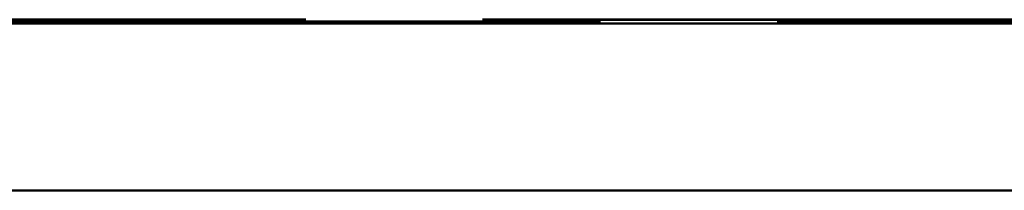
# Paper-space layout 'Layout1' of a CAD drawing. Extents: x -2 to 1033, y -36 to 596.
# Tile 115 of 256: x 370.792 to 374.971, y 387.493 to 388.219. Entities that reach past the tile are written whole.
import ezdxf

# ---------------------------------------------------------------- set-up
doc = ezdxf.new("R2010")
doc.units = 0
doc.linetypes.add('ACAD_ISO02W100', pattern=[15, 12, -3])
doc.layers.add('SS_ZEBRIKY', color=24, linetype='CONTINUOUS', lineweight=50)

psp = doc.layouts.get("Layout1")

# ---------------------------------------------------------------- linework, layer by layer
at = {"layer": 'SS_ZEBRIKY', "color": 3, "linetype": 'ACAD_ISO02W100', "ltscale": 0.25}
for p, q in [((369.0063, 388.219), (377.0063, 388.219)), ((369.0063, 388.218), (377.0063, 388.218)), ((377.0063, 388.2113), (369.0063, 388.2113))]:
    psp.add_line(p, q, dxfattribs=at)
at = {"layer": 'SS_ZEBRIKY', "color": 7, "linetype": 'Continuous', "ltscale": 0.25}
for p, q in [((377.0063, 388.203), (369.0063, 388.203)), ((369.0063, 387.493), (377.0063, 387.493))]:
    psp.add_line(p, q, dxfattribs=at)

doc.saveas('drawing.dxf')
